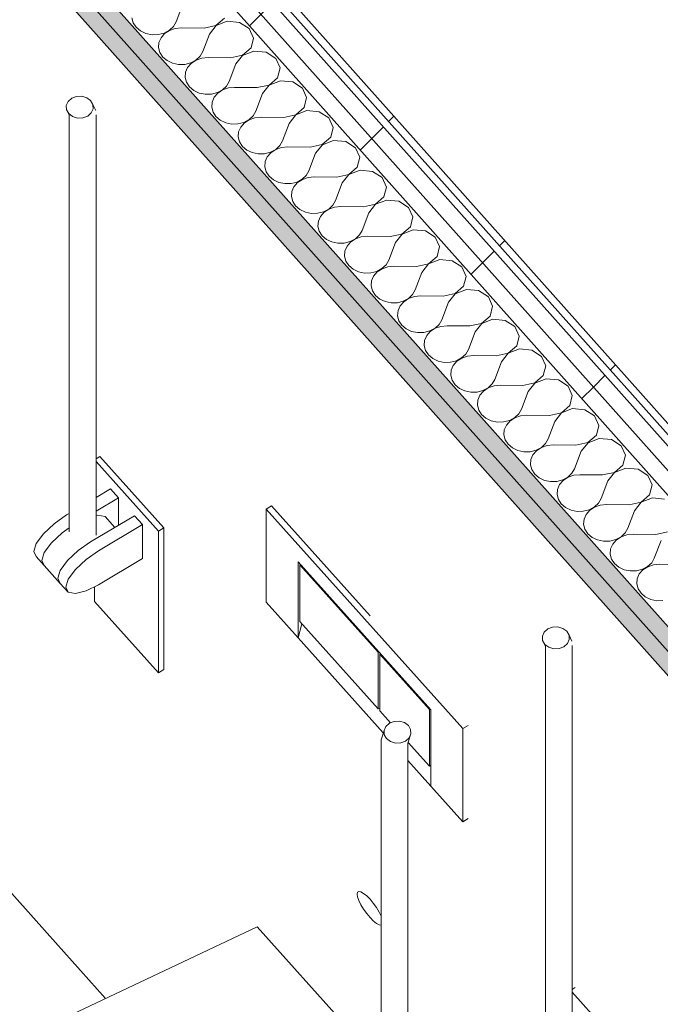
# Model space of a CAD drawing. Header units: millimetres. Extents: x -36631 to 27388, y -24993 to 6945.
# Tile 209 of 256: x 7659 to 8160, y -11127 to -10358. Entities that reach past the tile are written whole.
import ezdxf

# ---------------------------------------------------------------- set-up
doc = ezdxf.new("R2010")
doc.units = ezdxf.units.MM
doc.header["$MEASUREMENT"] = 0
doc.linetypes.add('Wipeout_Contour', pattern=[1000, 0, -1000])
for name, color, linetype in [('Nuevo_01 Sanitaris', 7, 'Continuous'), ('Nuevo_08_E_Envans secs', 7, 'Continuous'), ('Nuevo_14_PAV_Paviment_tarkett Safe', 7, 'Continuous')]:
    doc.layers.add(name, color=color, linetype=linetype)
for name, color, linetype, lineweight in [('Nuevo_01 Sanitaris_Pluma_Nº__1', 7, 'Continuous', 5), ('Nuevo_01 Sanitaris_Pluma_Nº__24', 252, 'Continuous', 5), ('Nuevo_08_E_Envans secs_Pluma_Nº__1', 7, 'Continuous', 5), ('Nuevo_08_E_Envans secs_Pluma_Nº__47', 7, 'Continuous', 20), ('Nuevo_14_PAV_Paviment_tarkett Safe_Pluma_Nº__89', 7, 'Continuous', 5)]:
    doc.layers.add(name, color=color, linetype=linetype, lineweight=lineweight)
for name, color, linetype, lineweight, true_color in [('Nuevo_08_E_Envans secs_Pluma_Nº__102', 7, 'Continuous', 5, 0xcccccc), ('Nuevo_08_E_Envans secs_Pluma_Nº__171', 171, 'Continuous', 13, 0xaaaaff), ('Nuevo_08_E_Envans secs_Pluma_Nº__177', 7, 'Continuous', 15, 0xf7e046), ('Nuevo_08_E_Envans secs_Pluma_Nº__79', 7, 'Continuous', 5, 0xaaffd5)]:
    doc.layers.add(name, color=color, linetype=linetype, lineweight=lineweight, true_color=true_color)
pattern_1 = [(45, (0, 0), (-183.8478, 183.8478), [195, -65]), (45, (7e-14, 183.85), (-183.8478, 183.8478), [195, -65])]

# ---------------------------------------------------------------- blocks, each defined once
blk = doc.blocks.new('*X150')
at = {"layer": 'Nuevo_08_E_Envans secs_Pluma_Nº__102', "color": 254, "linetype": 'Continuous', "lineweight": 5, "true_color": 0xcccccc}
for p, q in [((7786.45, -10345.46), (7781.23, -10359.22)), ((7746.69, -10356.05), (7747.73, -10359.94)), ((7747.73, -10359.94), (7750.02, -10363.44)), ((7779.16, -10362.82), (7781.23, -10359.22)), ((7803.07, -10364.1), (7812.41, -10362.06)), ((7812.41, -10362.06), (7819.04, -10356.34)), ((7821.24, -10358.8), (7812.5, -10362.16)), ((7830.84, -10359.68), (7821.24, -10358.8)), ((7838.44, -10364.54), (7830.84, -10359.68)), ((7750.02, -10363.44), (7753.41, -10366.3)), ((7753.41, -10366.3), (7757.62, -10368.3)), ((7757.62, -10368.3), (7762.35, -10369.29)), ((7762.35, -10369.29), (7767.23, -10369.18)), ((7767.23, -10369.18), (7771.88, -10368)), ((7772.25, -10368.4), (7769.42, -10371.64)), ((7771.88, -10368), (7775.97, -10365.82)), ((7776.05, -10365.91), (7772.25, -10368.4)), ((7775.97, -10365.82), (7779.16, -10362.82)), ((7780.55, -10364.37), (7776.05, -10365.91)), ((7785.39, -10363.88), (7780.55, -10364.37)), ((7803.07, -10364.1), (7785.39, -10363.88)), ((7807.23, -10368.76), (7802.02, -10382.51)), ((7812.5, -10362.16), (7807.23, -10368.76)), ((7841.77, -10371.92), (7838.44, -10364.54)), ((7767.79, -10375.38), (7767.48, -10379.35)), ((7769.42, -10371.64), (7767.79, -10375.38)), ((7839.83, -10379.63), (7841.77, -10371.92)), ((7767.48, -10379.35), (7768.51, -10383.23)), ((7768.51, -10383.23), (7770.81, -10386.74)), ((7799.95, -10386.11), (7802.02, -10382.51)), ((7833.2, -10385.36), (7839.83, -10379.63)), ((7842.02, -10382.09), (7833.28, -10385.45)), ((7851.63, -10382.97), (7842.02, -10382.09)), ((7859.23, -10387.83), (7851.63, -10382.97)), ((7770.81, -10386.74), (7774.19, -10389.6)), ((7774.19, -10389.6), (7778.41, -10391.6)), ((7778.41, -10391.6), (7783.13, -10392.58)), ((7783.13, -10392.58), (7788.01, -10392.48)), ((7788.01, -10392.48), (7792.67, -10391.29)), ((7793.03, -10391.7), (7790.21, -10394.94)), ((7792.67, -10391.29), (7796.75, -10389.11)), ((7796.84, -10389.21), (7793.03, -10391.7)), ((7796.75, -10389.11), (7799.95, -10386.11)), ((7801.33, -10387.66), (7796.84, -10389.21)), ((7806.18, -10387.17), (7801.33, -10387.66)), ((7823.86, -10387.39), (7806.18, -10387.17)), ((7828.02, -10392.05), (7822.8, -10405.81)), ((7823.86, -10387.39), (7833.2, -10385.36)), ((7833.28, -10385.45), (7828.02, -10392.05)), ((7862.56, -10395.22), (7859.23, -10387.83)), ((7788.58, -10398.68), (7788.27, -10402.64)), ((7790.21, -10394.94), (7788.58, -10398.68)), ((7860.61, -10402.93), (7862.56, -10395.22)), ((7788.27, -10402.64), (7789.3, -10406.53)), ((7789.3, -10406.53), (7791.59, -10410.03)), ((7820.74, -10409.41), (7822.8, -10405.81)), ((7853.98, -10408.65), (7860.61, -10402.93)), ((7862.81, -10405.39), (7854.07, -10408.75)), ((7872.41, -10406.27), (7862.81, -10405.39)), ((7880.02, -10411.13), (7872.41, -10406.27)), ((7791.59, -10410.03), (7794.98, -10412.89)), ((7794.98, -10412.89), (7799.19, -10414.89)), ((7799.19, -10414.89), (7803.92, -10415.88)), ((7803.92, -10415.88), (7808.8, -10415.77)), ((7808.8, -10415.77), (7813.46, -10414.59)), ((7813.82, -10414.99), (7810.99, -10418.23)), ((7813.46, -10414.59), (7817.54, -10412.41)), ((7817.62, -10412.5), (7813.82, -10414.99)), ((7817.54, -10412.41), (7820.74, -10409.41)), ((7822.12, -10410.96), (7817.62, -10412.5)), ((7826.96, -10410.47), (7822.12, -10410.96)), ((7844.65, -10410.69), (7826.96, -10410.47)), ((7848.8, -10415.35), (7843.59, -10429.11)), ((7844.65, -10410.69), (7853.98, -10408.65)), ((7854.07, -10408.75), (7848.8, -10415.35)), ((7883.34, -10418.51), (7880.02, -10411.13)), ((7809.36, -10421.98), (7809.05, -10425.94)), ((7810.99, -10418.23), (7809.36, -10421.98)), ((7881.4, -10426.22), (7883.34, -10418.51)), ((7809.05, -10425.94), (7810.08, -10429.82)), ((7810.08, -10429.82), (7812.38, -10433.33)), ((7841.52, -10432.7), (7843.59, -10429.11)), ((7874.77, -10431.95), (7881.4, -10426.22)), ((7883.59, -10428.68), (7874.85, -10432.04)), ((7893.2, -10429.56), (7883.59, -10428.68)), ((7900.8, -10434.42), (7893.2, -10429.56)), ((7812.38, -10433.33), (7815.76, -10436.19)), ((7815.76, -10436.19), (7819.98, -10438.19)), ((7819.98, -10438.19), (7824.71, -10439.17)), ((7829.58, -10439.07), (7834.24, -10437.88)), ((7834.6, -10438.29), (7831.78, -10441.53)), ((7834.24, -10437.88), (7838.32, -10435.71)), ((7838.41, -10435.8), (7834.6, -10438.29)), ((7838.32, -10435.71), (7841.52, -10432.7)), ((7842.9, -10434.25), (7838.41, -10435.8)), ((7847.75, -10433.76), (7842.9, -10434.25)), ((7865.43, -10433.98), (7847.75, -10433.76)), ((7869.59, -10438.64), (7864.38, -10452.4)), ((7865.43, -10433.98), (7874.77, -10431.95)), ((7874.85, -10432.04), (7869.59, -10438.64)), ((7904.13, -10441.81), (7900.8, -10434.42)), ((7824.71, -10439.17), (7829.58, -10439.07)), ((7830.15, -10445.27), (7829.84, -10449.23)), ((7831.78, -10441.53), (7830.15, -10445.27)), ((7902.19, -10449.52), (7904.13, -10441.81)), ((7829.84, -10449.23), (7830.87, -10453.12)), ((7830.87, -10453.12), (7833.16, -10456.62)), ((7862.31, -10456), (7864.38, -10452.4)), ((7895.56, -10455.24), (7902.19, -10449.52)), ((7904.38, -10451.98), (7895.64, -10455.34)), ((7913.99, -10452.86), (7904.38, -10451.98)), ((7921.59, -10457.72), (7913.99, -10452.86)), ((7833.16, -10456.62), (7836.55, -10459.48)), ((7836.55, -10459.48), (7840.76, -10461.48)), ((7840.76, -10461.48), (7845.49, -10462.47)), ((7850.37, -10462.36), (7855.03, -10461.18)), ((7855.39, -10461.58), (7852.56, -10464.82)), ((7855.03, -10461.18), (7859.11, -10459)), ((7859.19, -10459.09), (7855.39, -10461.58)), ((7859.11, -10459), (7862.31, -10456)), ((7863.69, -10457.55), (7859.19, -10459.09)), ((7868.53, -10457.06), (7863.69, -10457.55)), ((7886.22, -10457.28), (7868.53, -10457.06)), ((7890.37, -10461.94), (7885.16, -10475.7)), ((7886.22, -10457.28), (7895.56, -10455.24)), ((7895.64, -10455.34), (7890.37, -10461.94)), ((7924.91, -10465.1), (7921.59, -10457.72)), ((7845.49, -10462.47), (7850.37, -10462.36)), ((7850.93, -10468.57), (7850.62, -10472.53)), ((7852.56, -10464.82), (7850.93, -10468.57)), ((7922.97, -10472.81), (7924.91, -10465.1)), ((7850.62, -10472.53), (7851.65, -10476.41)), ((7851.65, -10476.41), (7853.95, -10479.92)), ((7883.09, -10479.29), (7885.16, -10475.7)), ((7916.34, -10478.54), (7922.97, -10472.81)), ((7925.17, -10475.27), (7916.42, -10478.63)), ((7934.77, -10476.15), (7925.17, -10475.27)), ((7942.37, -10481.01), (7934.77, -10476.15)), ((7853.95, -10479.92), (7857.33, -10482.78)), ((7857.33, -10482.78), (7861.55, -10484.78)), ((7861.55, -10484.78), (7866.28, -10485.76)), ((7871.16, -10485.66), (7875.81, -10484.47)), ((7876.17, -10484.88), (7873.35, -10488.12)), ((7875.81, -10484.47), (7879.9, -10482.3)), ((7879.98, -10482.39), (7876.17, -10484.88)), ((7879.9, -10482.3), (7883.09, -10479.29)), ((7884.47, -10480.84), (7879.98, -10482.39)), ((7889.32, -10480.36), (7884.47, -10480.84)), ((7907, -10480.57), (7889.32, -10480.36)), ((7911.16, -10485.23), (7905.95, -10498.99)), ((7907, -10480.57), (7916.34, -10478.54)), ((7916.42, -10478.63), (7911.16, -10485.23)), ((7945.7, -10488.4), (7942.37, -10481.01)), ((7866.28, -10485.76), (7871.16, -10485.66)), ((7871.72, -10491.86), (7871.41, -10495.83)), ((7873.35, -10488.12), (7871.72, -10491.86)), ((7943.76, -10496.11), (7945.7, -10488.4)), ((7871.41, -10495.83), (7872.44, -10499.71)), ((7872.44, -10499.71), (7874.73, -10503.21)), ((7903.88, -10502.59), (7905.95, -10498.99)), ((7937.13, -10501.83), (7943.76, -10496.11)), ((7945.95, -10498.57), (7937.21, -10501.93)), ((7955.56, -10499.45), (7945.95, -10498.57)), ((7963.16, -10504.31), (7955.56, -10499.45)), ((7874.73, -10503.21), (7878.12, -10506.07)), ((7878.12, -10506.07), (7882.34, -10508.07)), ((7882.34, -10508.07), (7887.06, -10509.06)), ((7891.94, -10508.95), (7896.6, -10507.77)), ((7896.96, -10508.17), (7894.14, -10511.41)), ((7896.6, -10507.77), (7900.68, -10505.59)), ((7900.77, -10505.69), (7896.96, -10508.17)), ((7900.68, -10505.59), (7903.88, -10502.59)), ((7905.26, -10504.14), (7900.77, -10505.69)), ((7910.1, -10503.65), (7905.26, -10504.14)), ((7927.79, -10503.87), (7910.1, -10503.65)), ((7927.79, -10503.87), (7937.13, -10501.83)), ((7937.21, -10501.93), (7931.95, -10508.53)), ((7966.48, -10511.69), (7963.16, -10504.31)), ((7887.06, -10509.06), (7891.94, -10508.95)), ((7892.5, -10515.16), (7892.19, -10519.12)), ((7894.14, -10511.41), (7892.5, -10515.16)), ((7931.95, -10508.53), (7926.73, -10522.29)), ((7964.54, -10519.4), (7966.48, -10511.69)), ((7892.19, -10519.12), (7893.22, -10523)), ((7893.22, -10523), (7895.52, -10526.51)), ((7924.66, -10525.88), (7926.73, -10522.29)), ((7957.91, -10525.13), (7964.54, -10519.4)), ((7966.74, -10521.86), (7958, -10525.22)), ((7976.34, -10522.74), (7966.74, -10521.86)), ((7983.94, -10527.6), (7976.34, -10522.74)), ((7895.52, -10526.51), (7898.9, -10529.37)), ((7898.9, -10529.37), (7903.12, -10531.37)), ((7903.12, -10531.37), (7907.85, -10532.35)), ((7912.73, -10532.25), (7917.38, -10531.06)), ((7917.38, -10531.06), (7921.47, -10528.89)), ((7921.55, -10528.98), (7917.75, -10531.47)), ((7921.47, -10528.89), (7924.66, -10525.88)), ((7926.05, -10527.43), (7921.55, -10528.98)), ((7930.89, -10526.95), (7926.05, -10527.43)), ((7948.57, -10527.16), (7930.89, -10526.95)), ((7948.57, -10527.16), (7957.91, -10525.13)), ((7958, -10525.22), (7952.73, -10531.82)), ((7987.27, -10534.99), (7983.94, -10527.6)), ((7907.85, -10532.35), (7912.73, -10532.25)), ((7913.29, -10538.45), (7912.98, -10542.42)), ((7914.92, -10534.71), (7913.29, -10538.45)), ((7917.75, -10531.47), (7914.92, -10534.71)), ((7952.73, -10531.82), (7947.52, -10545.58)), ((7985.33, -10542.7), (7987.27, -10534.99)), ((7912.98, -10542.42), (7914.01, -10546.3)), ((7914.01, -10546.3), (7916.31, -10549.8)), ((7945.45, -10549.18), (7947.52, -10545.58)), ((7978.7, -10548.43), (7985.33, -10542.7)), ((7987.52, -10545.16), (7978.78, -10548.52)), ((7997.13, -10546.04), (7987.52, -10545.16)), ((8004.73, -10550.9), (7997.13, -10546.04)), ((7916.31, -10549.8), (7919.69, -10552.66)), ((7919.69, -10552.66), (7923.91, -10554.66)), ((7933.51, -10555.54), (7938.17, -10554.36)), ((7938.17, -10554.36), (7942.25, -10552.18)), ((7942.34, -10552.28), (7938.53, -10554.76)), ((7942.25, -10552.18), (7945.45, -10549.18)), ((7946.83, -10550.73), (7942.34, -10552.28)), ((7951.67, -10550.24), (7946.83, -10550.73)), ((7969.36, -10550.46), (7951.67, -10550.24)), ((7969.36, -10550.46), (7978.7, -10548.43)), ((7978.78, -10548.52), (7973.52, -10555.12)), ((8008.06, -10558.29), (8004.73, -10550.9)), ((7923.91, -10554.66), (7928.63, -10555.65)), ((7928.63, -10555.65), (7933.51, -10555.54)), ((7934.08, -10561.75), (7933.76, -10565.71)), ((7935.71, -10558), (7934.08, -10561.75)), ((7938.53, -10554.76), (7935.71, -10558)), ((7973.52, -10555.12), (7968.3, -10568.88)), ((8006.11, -10565.99), (8008.06, -10558.29)), ((7933.76, -10565.71), (7934.8, -10569.59)), ((7934.8, -10569.59), (7937.09, -10573.1)), ((7966.24, -10572.48), (7968.3, -10568.88)), ((7999.48, -10571.72), (8006.11, -10565.99)), ((8008.31, -10568.45), (7999.57, -10571.81)), ((8017.91, -10569.33), (8008.31, -10568.45)), ((8025.51, -10574.19), (8017.91, -10569.33)), ((7937.09, -10573.1), (7940.48, -10575.96)), ((7940.48, -10575.96), (7944.69, -10577.96)), ((7958.96, -10577.65), (7963.04, -10575.48)), ((7963.12, -10575.57), (7959.32, -10578.06)), ((7963.04, -10575.48), (7966.24, -10572.48)), ((7967.62, -10574.02), (7963.12, -10575.57)), ((7972.46, -10573.54), (7967.62, -10574.02)), ((7990.15, -10573.76), (7972.46, -10573.54)), ((7990.15, -10573.76), (7999.48, -10571.72)), ((7999.57, -10571.81), (7994.3, -10578.41)), ((8028.84, -10581.58), (8025.51, -10574.19)), ((7944.69, -10577.96), (7949.42, -10578.94)), ((7949.42, -10578.94), (7954.3, -10578.84)), ((7954.3, -10578.84), (7958.96, -10577.65)), ((7954.86, -10585.04), (7954.55, -10589.01)), ((7956.49, -10581.3), (7954.86, -10585.04)), ((7959.32, -10578.06), (7956.49, -10581.3)), ((7994.3, -10578.41), (7989.09, -10592.17)), ((8026.9, -10589.29), (8028.84, -10581.58)), ((7954.55, -10589.01), (7955.58, -10592.89)), ((7955.58, -10592.89), (7957.88, -10596.39)), ((7987.02, -10595.77), (7989.09, -10592.17)), ((8020.27, -10595.02), (8026.9, -10589.29)), ((8029.09, -10591.75), (8020.35, -10595.11)), ((8038.7, -10592.63), (8029.09, -10591.75)), ((8046.3, -10597.49), (8038.7, -10592.63)), ((7957.88, -10596.39), (7961.26, -10599.25)), ((7961.26, -10599.25), (7965.48, -10601.25)), ((7979.74, -10600.95), (7983.82, -10598.77)), ((7983.91, -10598.87), (7980.1, -10601.35)), ((7983.82, -10598.77), (7987.02, -10595.77)), ((7988.4, -10597.32), (7983.91, -10598.87)), ((7993.25, -10596.83), (7988.4, -10597.32)), ((8010.93, -10597.05), (7993.25, -10596.83)), ((8010.93, -10597.05), (8020.27, -10595.02)), ((8020.35, -10595.11), (8015.09, -10601.71)), ((8049.63, -10604.88), (8046.3, -10597.49)), ((7965.48, -10601.25), (7970.2, -10602.24)), ((7970.2, -10602.24), (7975.08, -10602.13)), ((7975.08, -10602.13), (7979.74, -10600.95)), ((7975.65, -10608.34), (7975.34, -10612.3)), ((7977.28, -10604.59), (7975.65, -10608.34)), ((7980.1, -10601.35), (7977.28, -10604.59)), ((8015.09, -10601.71), (8009.87, -10615.47)), ((8047.68, -10612.58), (8049.63, -10604.88)), ((7975.34, -10612.3), (7976.37, -10616.18)), ((8007.81, -10619.07), (8009.87, -10615.47)), ((8041.05, -10618.31), (8047.68, -10612.58)), ((8049.88, -10615.04), (8041.14, -10618.41)), ((8059.48, -10615.92), (8049.88, -10615.04)), ((8067.09, -10620.78), (8059.48, -10615.92)), ((7976.37, -10616.18), (7978.66, -10619.69)), ((7978.66, -10619.69), (7982.05, -10622.55)), ((7982.05, -10622.55), (7986.26, -10624.55)), ((8000.53, -10624.24), (8004.61, -10622.07)), ((8004.69, -10622.16), (8000.89, -10624.65)), ((8004.61, -10622.07), (8007.81, -10619.07)), ((8009.19, -10620.61), (8004.69, -10622.16)), ((8014.03, -10620.13), (8009.19, -10620.61)), ((8031.72, -10620.35), (8014.03, -10620.13)), ((8031.72, -10620.35), (8041.05, -10618.31)), ((8041.14, -10618.41), (8035.87, -10625)), ((8070.41, -10628.17), (8067.09, -10620.78)), ((7986.26, -10624.55), (7990.99, -10625.53)), ((7990.99, -10625.53), (7995.87, -10625.43)), ((7995.87, -10625.43), (8000.53, -10624.24)), ((7998.06, -10627.89), (7996.43, -10631.63)), ((8000.89, -10624.65), (7998.06, -10627.89)), ((8035.87, -10625), (8030.66, -10638.76)), ((8068.47, -10635.88), (8070.41, -10628.17)), ((7996.43, -10631.63), (7996.12, -10635.6)), ((7996.12, -10635.6), (7997.15, -10639.48)), ((8028.59, -10642.36), (8030.66, -10638.76)), ((8061.84, -10641.61), (8068.47, -10635.88)), ((8070.66, -10638.34), (8061.92, -10641.7)), ((8080.27, -10639.22), (8070.66, -10638.34)), ((7997.15, -10639.48), (7999.45, -10642.98)), ((7999.45, -10642.98), (8002.83, -10645.85)), ((8002.83, -10645.85), (8007.05, -10647.84)), ((8021.31, -10647.54), (8025.39, -10645.36)), ((8025.48, -10645.46), (8021.67, -10647.94)), ((8025.39, -10645.36), (8028.59, -10642.36)), ((8029.97, -10643.91), (8025.48, -10645.46)), ((8034.82, -10643.42), (8029.97, -10643.91)), ((8052.5, -10643.64), (8034.82, -10643.42)), ((8052.5, -10643.64), (8061.84, -10641.61)), ((8061.92, -10641.7), (8056.66, -10648.3)), ((8087.87, -10644.08), (8080.27, -10639.22)), ((8091.2, -10651.47), (8087.87, -10644.08)), ((8007.05, -10647.84), (8011.78, -10648.83)), ((8011.78, -10648.83), (8016.65, -10648.72)), ((8016.65, -10648.72), (8021.31, -10647.54)), ((8018.85, -10651.18), (8017.22, -10654.93)), ((8021.67, -10647.94), (8018.85, -10651.18)), ((8056.66, -10648.3), (8051.45, -10662.06)), ((8089.26, -10659.17), (8091.2, -10651.47)), ((8017.22, -10654.93), (8016.91, -10658.89)), ((8016.91, -10658.89), (8017.94, -10662.77)), ((8049.38, -10665.66), (8051.45, -10662.06)), ((8082.63, -10664.9), (8089.26, -10659.17)), ((8091.45, -10661.63), (8082.71, -10665)), ((8101.06, -10662.51), (8091.45, -10661.63)), ((8017.94, -10662.77), (8020.23, -10666.28)), ((8020.23, -10666.28), (8023.62, -10669.14)), ((8023.62, -10669.14), (8027.83, -10671.14)), ((8042.1, -10670.83), (8046.18, -10668.66)), ((8046.26, -10668.75), (8042.46, -10671.24)), ((8046.18, -10668.66), (8049.38, -10665.66)), ((8050.76, -10667.21), (8046.26, -10668.75)), ((8055.6, -10666.72), (8050.76, -10667.21)), ((8073.29, -10666.94), (8055.6, -10666.72)), ((8073.29, -10666.94), (8082.63, -10664.9)), ((8082.71, -10665), (8077.44, -10671.6)), ((8108.66, -10667.37), (8101.06, -10662.51)), ((8111.98, -10674.76), (8108.66, -10667.37)), ((8027.83, -10671.14), (8032.56, -10672.12)), ((8032.56, -10672.12), (8037.44, -10672.02)), ((8037.44, -10672.02), (8042.1, -10670.83)), ((8039.63, -10674.48), (8038, -10678.22)), ((8042.46, -10671.24), (8039.63, -10674.48)), ((8077.44, -10671.6), (8072.23, -10685.35)), ((8110.04, -10682.47), (8111.98, -10674.76)), ((8038, -10678.22), (8037.69, -10682.19)), ((8037.69, -10682.19), (8038.72, -10686.07)), ((8070.16, -10688.95), (8072.23, -10685.35)), ((8103.41, -10688.2), (8110.04, -10682.47)), ((8112.24, -10684.93), (8103.5, -10688.29)), ((8121.84, -10685.81), (8112.24, -10684.93)), ((8038.72, -10686.07), (8041.02, -10689.57)), ((8041.02, -10689.57), (8044.4, -10692.44)), ((8044.4, -10692.44), (8048.62, -10694.43)), ((8062.88, -10694.13), (8066.97, -10691.95)), ((8067.05, -10692.05), (8063.25, -10694.54)), ((8066.97, -10691.95), (8070.16, -10688.95)), ((8071.55, -10690.5), (8067.05, -10692.05)), ((8076.39, -10690.01), (8071.55, -10690.5)), ((8094.07, -10690.23), (8076.39, -10690.01)), ((8094.07, -10690.23), (8103.41, -10688.2)), ((8103.5, -10688.29), (8098.23, -10694.89)), ((8129.44, -10690.67), (8121.84, -10685.81)), ((8132.77, -10698.06), (8129.44, -10690.67)), ((8048.62, -10694.43), (8053.35, -10695.42)), ((8053.35, -10695.42), (8058.23, -10695.32)), ((8058.23, -10695.32), (8062.88, -10694.13)), ((8060.42, -10697.77), (8058.79, -10701.52)), ((8063.25, -10694.54), (8060.42, -10697.77)), ((8098.23, -10694.89), (8093.02, -10708.65)), ((8130.83, -10705.77), (8132.77, -10698.06)), ((8058.79, -10701.52), (8058.48, -10705.48)), ((8058.48, -10705.48), (8059.51, -10709.37)), ((8124.2, -10711.49), (8130.83, -10705.77)), ((8133.02, -10708.22), (8124.28, -10711.59)), ((8142.63, -10709.11), (8133.02, -10708.22)), ((8059.51, -10709.37), (8061.8, -10712.87)), ((8061.8, -10712.87), (8065.19, -10715.73)), ((8065.19, -10715.73), (8069.41, -10717.73)), ((8083.67, -10717.43), (8087.75, -10715.25)), ((8087.84, -10715.34), (8084.03, -10717.83)), ((8087.75, -10715.25), (8090.95, -10712.25)), ((8092.33, -10713.8), (8087.84, -10715.34)), ((8090.95, -10712.25), (8093.02, -10708.65)), ((8097.17, -10713.31), (8092.33, -10713.8)), ((8114.86, -10713.53), (8097.17, -10713.31)), ((8114.86, -10713.53), (8124.2, -10711.49)), ((8124.28, -10711.59), (8119.02, -10718.19)), ((8150.23, -10713.96), (8142.63, -10709.11)), ((8153.55, -10721.35), (8150.23, -10713.96)), ((8069.41, -10717.73), (8074.13, -10718.71)), ((8074.13, -10718.71), (8079.01, -10718.61)), ((8079.01, -10718.61), (8083.67, -10717.43)), ((8081.21, -10721.07), (8079.57, -10724.81)), ((8084.03, -10717.83), (8081.21, -10721.07)), ((8119.02, -10718.19), (8113.8, -10731.94)), ((8151.61, -10729.06), (8153.55, -10721.35)), ((8079.57, -10724.81), (8079.26, -10728.78)), ((8079.26, -10728.78), (8080.29, -10732.66)), ((8144.98, -10734.79), (8151.61, -10729.06)), ((8153.81, -10731.52), (8145.07, -10734.88)), ((8163.41, -10732.4), (8153.81, -10731.52)), ((8080.29, -10732.66), (8082.59, -10736.17)), ((8082.59, -10736.17), (8085.97, -10739.03)), ((8085.97, -10739.03), (8090.19, -10741.03)), ((8104.45, -10740.72), (8108.54, -10738.54)), ((8108.62, -10738.64), (8104.82, -10741.13)), ((8108.54, -10738.54), (8111.73, -10735.54)), ((8113.12, -10737.09), (8108.62, -10738.64)), ((8111.73, -10735.54), (8113.8, -10731.94)), ((8117.96, -10736.6), (8113.12, -10737.09)), ((8135.64, -10736.82), (8117.96, -10736.6)), ((8135.64, -10736.82), (8144.98, -10734.79)), ((8145.07, -10734.88), (8139.8, -10741.48)), ((8090.19, -10741.03), (8094.92, -10742.01)), ((8094.92, -10742.01), (8099.8, -10741.91)), ((8099.8, -10741.91), (8104.45, -10740.72)), ((8101.99, -10744.37), (8100.36, -10748.11)), ((8104.82, -10741.13), (8101.99, -10744.37)), ((8139.8, -10741.48), (8134.59, -10755.24)), ((8100.36, -10748.11), (8100.05, -10752.07)), ((8100.05, -10752.07), (8101.08, -10755.96)), ((8101.08, -10755.96), (8103.38, -10759.46)), ((8103.38, -10759.46), (8106.76, -10762.32)), ((8106.76, -10762.32), (8110.98, -10764.32)), ((8125.24, -10764.02), (8129.32, -10761.84)), ((8129.41, -10761.93), (8125.6, -10764.42)), ((8129.32, -10761.84), (8132.52, -10758.84)), ((8133.9, -10760.39), (8129.41, -10761.93)), ((8132.52, -10758.84), (8134.59, -10755.24)), ((8138.74, -10759.9), (8133.9, -10760.39)), ((8156.43, -10760.12), (8138.74, -10759.9)), ((8156.43, -10760.12), (8165.77, -10758.08)), ((8110.98, -10764.32), (8115.7, -10765.31)), ((8115.7, -10765.31), (8120.58, -10765.2)), ((8120.58, -10765.2), (8125.24, -10764.02)), ((8122.78, -10767.66), (8121.15, -10771.4)), ((8125.6, -10764.42), (8122.78, -10767.66)), ((8160.59, -10764.78), (8155.37, -10778.53)), ((8121.15, -10771.4), (8120.83, -10775.37)), ((8120.83, -10775.37), (8121.87, -10779.25)), ((8121.87, -10779.25), (8124.16, -10782.76)), ((8124.16, -10782.76), (8127.55, -10785.62)), ((8146.03, -10787.31), (8150.11, -10785.13)), ((8150.19, -10785.23), (8146.39, -10787.72)), ((8150.11, -10785.13), (8153.31, -10782.13)), ((8154.69, -10783.68), (8150.19, -10785.23)), ((8153.31, -10782.13), (8155.37, -10778.53)), ((8159.53, -10783.19), (8154.69, -10783.68)), ((8177.22, -10783.41), (8159.53, -10783.19)), ((8127.55, -10785.62), (8131.76, -10787.62)), ((8131.76, -10787.62), (8136.49, -10788.6)), ((8136.49, -10788.6), (8141.37, -10788.5)), ((8141.37, -10788.5), (8146.03, -10787.31)), ((8143.56, -10790.96), (8141.93, -10794.7)), ((8146.39, -10787.72), (8143.56, -10790.96)), ((8141.93, -10794.7), (8141.62, -10798.66)), ((8141.62, -10798.66), (8142.65, -10802.55)), ((8142.65, -10802.55), (8144.95, -10806.05)), ((8144.95, -10806.05), (8148.33, -10808.91)), ((8148.33, -10808.91), (8152.55, -10810.91)), ((8152.55, -10810.91), (8157.28, -10811.9)), ((8157.28, -10811.9), (8162.15, -10811.79))]:
    blk.add_line(p, q, dxfattribs=at)
blk = doc.blocks.new('Elem Sección_147_1')
at = {"layer": 'Nuevo_08_E_Envans secs_Pluma_Nº__79', "linetype": 'Continuous', "lineweight": 5, "true_color": 0xaaffd5}
for points in [[(7166.46, -9730.98), (7174.57, -9740.07), (8558.23, -11290.8), (8569.39, -11284.2), (7177.62, -9724.38)], [(7174.57, -9740.07), (7163.41, -9746.68), (8547.07, -11297.4), (8558.23, -11290.8)]]:
    blk.add_hatch(color=121, dxfattribs=at).paths.add_polyline_path(points)
at = {"layer": 'Nuevo_08_E_Envans secs', "lineweight": 0}
blk.add_blockref('*X150', (0, 0), dxfattribs=at)
at = {"color": 254, "linetype": 'Wipeout_Contour', "lineweight": 0, "ltscale": 64389.533681}
blk.add_wipeout([(8651.83, -11235.46), (7200.15, -9608.5), (7188.99, -9615.1), (7197.1, -9624.19), (8640.66, -11242.06)], dxfattribs=at).dxf.layer = 'Nuevo_08_E_Envans secs'
at = {"layer": 'Nuevo_08_E_Envans secs_Pluma_Nº__177', "linetype": 'Continuous', "lineweight": 15, "true_color": 0xf7e046}
h = blk.add_hatch(dxfattribs=at)
h.set_pattern_fill('Panellat_HPL_0001', color=53, style=0, pattern_type=2)
h.set_pattern_definition(pattern_1)
h.paths.add_polyline_path([(8651.83, -11235.46), (7200.15, -9608.5), (7188.99, -9615.1), (7197.1, -9624.19), (8640.66, -11242.06)])
at = {"color": 254, "linetype": 'Wipeout_Contour', "lineweight": 0, "ltscale": 64418.621549}
blk.add_wipeout([(7197.1, -9624.19), (7185.94, -9630.8), (7194.05, -9639.88), (8629.5, -11248.66), (8640.66, -11242.06)], dxfattribs=at).dxf.layer = 'Nuevo_08_E_Envans secs'
at = {"layer": 'Nuevo_08_E_Envans secs_Pluma_Nº__177', "linetype": 'Continuous', "lineweight": 15, "true_color": 0xf7e046}
h = blk.add_hatch(dxfattribs=at)
h.set_pattern_fill('Panellat_HPL_0001', color=53, style=0, pattern_type=2)
h.set_pattern_definition(pattern_1)
h.paths.add_polyline_path([(7197.1, -9624.19), (7185.94, -9630.8), (7194.05, -9639.88), (8629.5, -11248.66), (8640.66, -11242.06)])
at = {"color": 254, "linetype": 'Wipeout_Contour', "lineweight": 0, "ltscale": 52356.728539}
blk.add_wipeout([(8662.13, -11229.36), (7202.96, -9594.01), (7197.81, -9597.06), (8656.98, -11232.41)], dxfattribs=at).dxf.layer = 'Nuevo_08_E_Envans secs'
at = {"layer": 'Nuevo_08_E_Envans secs_Pluma_Nº__171', "linetype": 'Continuous', "lineweight": 13, "true_color": 0xaaaaff}
h = blk.add_hatch(dxfattribs=at)
h.set_pattern_fill('Panellat_HPL_0001', color=161, style=0, pattern_type=2)
h.set_pattern_definition(pattern_1)
h.paths.add_polyline_path([(8662.13, -11229.36), (7202.96, -9594.01), (7197.81, -9597.06), (8656.98, -11232.41)])
at = {"layer": 'Nuevo_08_E_Envans secs_Pluma_Nº__1', "color": 7, "linetype": 'Continuous', "lineweight": 5}
for p, q in [((7201.55, -9601.25), (8656.98, -11232.41)), ((7200.15, -9608.5), (8651.83, -11235.46)), ((7197.1, -9624.19), (8640.66, -11242.06)), ((7194.05, -9639.88), (8629.5, -11248.66)), ((7177.62, -9724.38), (8569.39, -11284.2)), ((7174.57, -9740.07), (8558.23, -11290.8))]:
    blk.add_line(p, q, dxfattribs=at)
at = {"layer": 'Nuevo_08_E_Envans secs_Pluma_Nº__1', "color": 7, "linetype": 'Continuous', "lineweight": 5, "flags": 128}
for points in [[(7202.96, -9594.01), (8648.41, -11213.99), (8662.13, -11229.36)], [(7171.52, -9755.76), (8533.35, -11282.02), (8547.07, -11297.4)]]:
    blk.add_lwpolyline(points, dxfattribs=at)
at = {"layer": 'Nuevo_08_E_Envans secs_Pluma_Nº__47', "color": 7, "linetype": 'Continuous', "lineweight": 20}
blk.add_line((7680.28, -11071.75), (7725.89, -11122.87), dxfattribs=at)
blk = doc.blocks.new('Elem Sección_148_1')
at = {"layer": 'Nuevo_01 Sanitaris_Pluma_Nº__1', "color": 7, "linetype": 'Continuous', "lineweight": 5}
for p, q in [((7697.77, -10432.62), (7695.46, -10427.98)), ((7718.4, -10428.54), (7716.08, -10423.9)), ((7697.6, -10758.08), (7697.6, -10432.27)), ((7718.57, -10760.73), (7718.57, -10431.91)), ((7721.6, -10699.08), (7718.57, -10700.88)), ((7771.69, -10754.86), (7721.6, -10699.08)), ((7718.57, -10703.03), (7767.4, -10757.41)), ((7729.84, -10724.44), (7718.57, -10731.15)), ((7736.1, -10731.42), (7718.57, -10741.84)), ((7729.84, -10724.44), (7736.1, -10731.42)), ((7736.1, -10752.81), (7736.1, -10731.42)), ((7855.9, -10737.78), (7851.61, -10740.33)), ((7932.91, -10823.56), (7855.9, -10737.78)), ((7695.56, -10744.83), (7685.73, -10751.7)), ((7697.6, -10743.62), (7695.56, -10744.83)), ((7748.62, -10745.36), (7714.35, -10765.76)), ((7720, -10744.89), (7718.57, -10745.25)), ((7725.57, -10745.89), (7720, -10744.89)), ((7725.57, -10745.89), (7733.29, -10754.49)), ((7748.62, -10745.36), (7754.88, -10752.34)), ((8005.63, -10911.88), (7851.61, -10740.33)), ((7851.61, -10740.33), (7851.61, -10813.07)), ((7685.73, -10751.7), (7677.39, -10759.55)), ((7754.88, -10752.34), (7720.61, -10772.73)), ((7754.88, -10778.95), (7754.88, -10752.34)), ((7677.39, -10759.55), (7671.81, -10767.18)), ((7691.99, -10758.67), (7683.65, -10766.52)), ((7697.6, -10754.76), (7691.99, -10758.67)), ((7767.4, -10757.41), (7771.69, -10754.86)), ((7767.4, -10868.29), (7767.4, -10757.41)), ((7771.69, -10865.74), (7771.69, -10754.86)), ((7671.81, -10767.18), (7669.86, -10773.43)), ((7683.65, -10766.52), (7678.08, -10774.15)), ((7714.35, -10765.76), (7704.51, -10772.62)), ((7669.86, -10773.43), (7671.81, -10777.36)), ((7671.81, -10777.36), (7678.08, -10784.33)), ((7678.08, -10774.15), (7676.12, -10780.41)), ((7704.51, -10772.62), (7696.17, -10780.47)), ((7720.61, -10772.73), (7710.77, -10779.59)), ((7676.12, -10780.41), (7678.08, -10784.33)), ((7678.08, -10784.33), (7690.6, -10798.28)), ((7696.17, -10780.47), (7690.6, -10788.1)), ((7710.77, -10779.59), (7702.43, -10787.44)), ((7720.61, -10799.34), (7754.88, -10778.95)), ((7876.66, -10840.96), (7876.66, -10781.53)), ((7876.66, -10781.53), (7980.59, -10897.29)), ((7878.43, -10783.5), (7877.91, -10783.81)), ((7939.27, -10852.15), (7877.91, -10783.81)), ((7877.91, -10783.81), (7877.91, -10828.16)), ((7690.6, -10788.1), (7688.64, -10794.35)), ((7702.43, -10787.44), (7696.86, -10795.07)), ((7688.64, -10794.35), (7690.6, -10798.28)), ((7690.6, -10798.28), (7696.86, -10805.26)), ((7696.86, -10795.07), (7694.9, -10801.33)), ((7710.77, -10804.18), (7720.61, -10799.34)), ((7694.9, -10801.33), (7696.86, -10805.26)), ((7696.86, -10805.26), (7702.43, -10806.26)), ((7702.43, -10806.26), (7710.77, -10804.18)), ((7717.31, -10812.5), (7717.31, -10800.96)), ((7717.31, -10812.5), (7767.4, -10868.29)), ((7851.61, -10813.07), (7876.66, -10840.96)), ((7876.66, -10840.96), (7879.61, -10830.05)), ((7877.91, -10828.16), (7939.27, -10896.5)), ((8090.93, -10843.47), (8088.62, -10838.82)), ((7943.31, -10915.2), (7876.66, -10840.96)), ((8070.3, -10847.55), (8067.99, -10842.9)), ((8091.1, -11175.66), (8091.1, -10846.83)), ((7939.79, -10851.84), (7939.27, -10852.15)), ((7939.27, -10896.5), (7939.27, -10852.15)), ((7941.04, -10853.24), (7940.52, -10853.55)), ((7940.52, -10853.55), (7940.52, -10897.9)), ((7979.34, -10896.78), (7940.52, -10853.55)), ((8070.13, -11173.01), (8070.13, -10847.2)), ((7767.4, -10868.29), (7771.69, -10865.74)), ((7940.52, -10895.76), (7939.27, -10896.5)), ((7940.52, -10897.9), (7948.96, -10907.3)), ((7979.86, -10896.47), (7979.34, -10896.78)), ((7979.34, -10941.13), (7979.34, -10896.78)), ((7980.59, -10897.29), (7980.59, -10956.72)), ((7943.92, -10913.25), (7941.61, -10920.65)), ((7964.89, -10915.9), (7962.58, -10923.3)), ((8009.61, -10909.52), (8005.63, -10911.88)), ((8005.63, -10984.62), (8005.63, -10911.88)), ((7941.61, -11279.9), (7941.61, -10920.65)), ((7962.58, -11282.55), (7962.58, -10923.3)), ((7962.77, -10922.68), (7979.34, -10941.13)), ((7980.59, -10956.72), (7962.58, -10936.66)), ((7980.59, -10940.39), (7979.34, -10941.13)), ((7980.59, -10956.72), (8005.63, -10984.62)), ((8009.61, -10982.25), (8005.63, -10984.62)), ((7923.23, -11039.79), (7924.23, -11039.2)), ((7924.23, -11039.2), (7925.82, -11039.5)), ((7925.82, -11039.5), (7927.9, -11040.68)), ((7922.89, -11041.25), (7923.23, -11039.79)), ((7923.23, -11043.47), (7922.89, -11041.25)), ((7924.23, -11046.29), (7923.23, -11043.47)), ((7925.82, -11049.54), (7924.23, -11046.29)), ((7927.9, -11040.68), (7930.32, -11042.67)), ((7930.32, -11042.67), (7932.91, -11045.31)), ((7932.91, -11045.31), (7935.5, -11048.44)), ((7927.9, -11052.98), (7925.82, -11049.54)), ((7930.32, -11056.38), (7927.9, -11052.98)), ((7935.5, -11048.44), (7937.92, -11051.84)), ((7937.92, -11051.84), (7939.99, -11055.28)), ((7932.91, -11059.5), (7930.32, -11056.38)), ((7935.5, -11062.15), (7932.91, -11059.5)), ((7937.92, -11064.13), (7935.5, -11062.15)), ((7939.99, -11055.28), (7941.58, -11058.52)), ((7844.64, -11066.75), (7583.52, -11190.15)), ((7932.91, -11165.06), (7844.64, -11066.75)), ((7939.99, -11065.32), (7937.92, -11064.13)), ((7941.58, -11065.62), (7939.99, -11065.32)), ((8093.48, -11114.39), (8091.1, -11115.8)), ((8091.1, -11117.95), (8139.93, -11172.34))]:
    blk.add_line(p, q, dxfattribs=at)
at = {"layer": 'Nuevo_01 Sanitaris_Pluma_Nº__24', "color": 252, "linetype": 'Continuous', "lineweight": 5}
for p, q in [((7695.29, -10424.61), (7695.46, -10427.98)), ((7716.26, -10427.26), (7716.08, -10423.9)), ((8088.79, -10842.19), (8088.62, -10838.82)), ((8067.82, -10839.54), (8067.99, -10842.9)), ((7943.92, -10913.25), (7944.09, -10916.62)), ((7964.89, -10915.9), (7964.72, -10912.54))]:
    blk.add_line(p, q, dxfattribs=at)
at = {"layer": 'Nuevo_01 Sanitaris_Pluma_Nº__24', "color": 252, "linetype": 'Continuous', "lineweight": 5, "flags": 128}
for points in [[(7716.08, -10423.9), (7714.34, -10420.84), (7711.29, -10418.56), (7707.4, -10417.4), (7703.27, -10417.54), (7699.51, -10418.96), (7696.71, -10421.45), (7695.29, -10424.61)], [(7695.46, -10427.98), (7697.2, -10431.04), (7700.25, -10433.32), (7704.14, -10434.47), (7708.28, -10434.33), (7712.03, -10432.91), (7714.83, -10430.43), (7716.26, -10427.26)], [(8088.62, -10838.82), (8086.87, -10835.77), (8083.82, -10833.49), (8079.93, -10832.33), (8075.8, -10832.47), (8072.04, -10833.89), (8069.24, -10836.37), (8067.82, -10839.54)], [(8067.99, -10842.9), (8069.73, -10845.96), (8072.78, -10848.24), (8076.67, -10849.4), (8080.81, -10849.26), (8084.56, -10847.84), (8087.37, -10845.36), (8088.79, -10842.19)], [(7964.72, -10912.54), (7962.97, -10909.48), (7959.93, -10907.2), (7956.04, -10906.04), (7951.9, -10906.19), (7948.14, -10907.61), (7945.34, -10910.09), (7943.92, -10913.25)], [(7944.09, -10916.62), (7945.84, -10919.68), (7948.89, -10921.96), (7952.77, -10923.11), (7956.91, -10922.97), (7960.67, -10921.55), (7963.47, -10919.07), (7964.89, -10915.9)]]:
    blk.add_lwpolyline(points, dxfattribs=at)
blk = doc.blocks.new('Elem Sección_304_1')
at = {"layer": 'Nuevo_14_PAV_Paviment_tarkett Safe_Pluma_Nº__89', "color": 7, "linetype": 'Continuous', "lineweight": 5}
blk.add_line((7680.28, -11071.75), (7171, -10501.87), dxfattribs=at)

msp = doc.modelspace()

# ---------------------------------------------------------------- block references
at = {"layer": 'Nuevo_08_E_Envans secs', "lineweight": 0}
msp.add_blockref('Elem Sección_147_1', (0, 0), dxfattribs=at)

# ---------------------------------------------------------------- next in the draw order: block references
at = {"layer": 'Nuevo_01 Sanitaris', "lineweight": 0}
msp.add_blockref('Elem Sección_148_1', (0, 0), dxfattribs=at)
at = {"layer": 'Nuevo_14_PAV_Paviment_tarkett Safe', "lineweight": 0}
msp.add_blockref('Elem Sección_304_1', (0, 0), dxfattribs=at)

doc.saveas('drawing.dxf')
